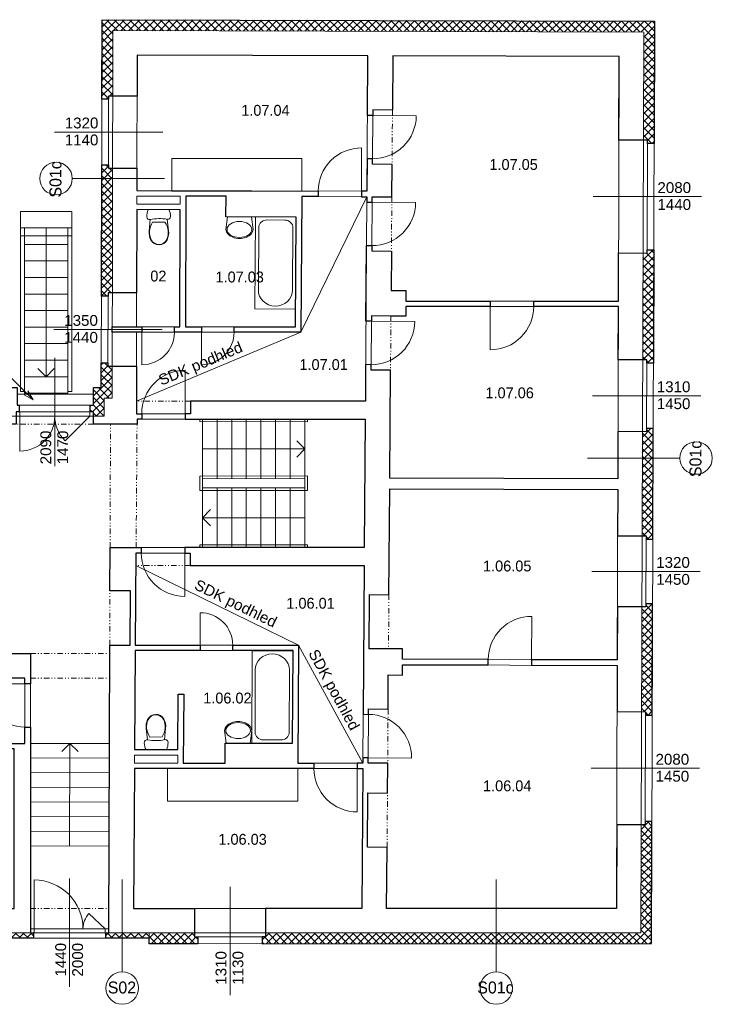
# Model space of a CAD drawing. Extents: x -2490 to 234697, y -105219 to -45378.
# Tile 8 of 15: x 60670 to 73449, y -100655 to -82495. Entities that reach past the tile are written whole.
import ezdxf

# ---------------------------------------------------------------- set-up
doc = ezdxf.new("R2010")
doc.units = 0
doc.header["$MEASUREMENT"] = 0
doc.linetypes.add('Wipeout_Contour', pattern=[1000, 0, -1000])
doc.linetypes.add('Čerchovaná se dvěma tečkami S', pattern=[250, 100, -40, 15, -40, 15, -40])
for name, color, linetype, lineweight in [('2D BOD_Číslo_pera__1', 7, 'Continuous', 15), ('2D VÝPLNĚ_Číslo_pera__4', 91, 'Continuous', 13), ('2D ČÁRY_Číslo_pera__1', 7, 'Continuous', 15), ('2D ČÁRY_Číslo_pera__2', 1, 'Continuous', 25), ('2D ČÁRY_Číslo_pera__3', 150, 'Continuous', 13), ('blok I_pohled4_terén_Číslo_pera__4', 91, 'Continuous', 13), ('komín_Číslo_pera__1', 7, 'Continuous', 15), ('NÁBYTEK A ZAŘÍZENÍ_Číslo_pera__3', 150, 'Continuous', 13), ('POZNÁMKY.TEXT_Číslo_pera__4', 91, 'Continuous', 13), ('zdi_Číslo_pera__1', 7, 'Continuous', 15)]:
    doc.layers.add(name, color=color, linetype=linetype, lineweight=lineweight)
for name, color, linetype in [('2D ČÁRY', 7, 'Continuous'), ('NÁBYTEK A ZAŘÍZENÍ', 7, 'Continuous'), ('vodorovné konstrukce', 7, 'Continuous')]:
    doc.layers.add(name, color=color, linetype=linetype)
doc.layers.add('vodorovné konstrukce_Číslo_pera__241', color=9, linetype='Continuous', lineweight=13, true_color=0x808080)
doc.styles.add('GENERATED_STYLE_1', font='arial.ttf')
doc.styles.add('GENERATED_STYLE_3', font='txt')
pattern_1 = [(45, (0, 0), (-70.71068, 70.71068), []), (135, (0, 0), (70.71068, 70.71068), [])]

# ---------------------------------------------------------------- blocks, each defined once
blk = doc.blocks.new('WC s nádržkou 1 11_2')
at = {"linetype": 'Wipeout_Contour', "ltscale": 15629.429493}
blk.add_wipeout([(31, 650), (18, 619), (8, 587), (2, 554), (0, 520), (5, 498), (20, 479), (40, 469), (64, 469), (41, 257), (39, 215), (44, 173), (54, 132), (70, 92), (97, 54), (132, 25), (174, 6), (220, 0), (266, 6), (308, 25), (343, 54), (370, 92), (386, 132), (396, 173), (401, 215), (399, 257), (376, 469), (400, 469), (420, 479), (435, 498), (440, 520), (438, 554), (432, 587), (422, 619), (409, 650)], dxfattribs=at).dxf.layer = 'NÁBYTEK A ZAŘÍZENÍ'
at = {"layer": 'NÁBYTEK A ZAŘÍZENÍ_Číslo_pera__3', "linetype": 'Continuous'}
for p, q in [((2, 554), (0, 520)), ((8, 587), (2, 554)), ((18, 619), (8, 587)), ((31, 650), (18, 619)), ((409, 650), (31, 650)), ((422, 619), (409, 650)), ((432, 587), (422, 619)), ((438, 554), (432, 587)), ((440, 520), (438, 554)), ((0, 520), (5, 498)), ((5, 498), (20, 479)), ((20, 479), (40, 469)), ((40, 469), (64, 469)), ((64, 469), (41, 257)), ((86, 381), (68, 341)), ((107, 419), (86, 381)), ((333, 419), (107, 419)), ((354, 381), (333, 419)), ((372, 341), (354, 381)), ((399, 257), (376, 469)), ((376, 469), (400, 469)), ((400, 469), (420, 479)), ((420, 479), (435, 498)), ((435, 498), (440, 520)), ((41, 257), (39, 215)), ((39, 215), (44, 173)), ((49, 256), (47, 215)), ((47, 215), (52, 174)), ((56, 299), (49, 256)), ((68, 341), (56, 299)), ((384, 299), (372, 341)), ((391, 256), (384, 299)), ((388, 174), (393, 215)), ((393, 215), (391, 256)), ((396, 173), (401, 215)), ((401, 215), (399, 257)), ((44, 173), (54, 132)), ((52, 174), (62, 134)), ((54, 132), (70, 92)), ((62, 134), (78, 96)), ((70, 92), (97, 54)), ((78, 96), (102, 60)), ((97, 54), (132, 25)), ((102, 60), (136, 32)), ((132, 25), (174, 6)), ((136, 32), (176, 14)), ((174, 6), (220, 0)), ((176, 14), (220, 8)), ((220, 8), (264, 14)), ((220, 0), (266, 6)), ((264, 14), (304, 32)), ((266, 6), (308, 25)), ((304, 32), (338, 60)), ((308, 25), (343, 54)), ((338, 60), (362, 96)), ((343, 54), (370, 92)), ((362, 96), (378, 134)), ((370, 92), (386, 132)), ((378, 134), (388, 174)), ((386, 132), (396, 173))]:
    blk.add_line(p, q, dxfattribs=at)
blk.add_ellipse((220, -298), major_axis=(785, 0), ratio=0.9963, start_param=1.370375, end_param=1.771221, dxfattribs=at)
blk = doc.blocks.new('Vana 01 11_3')
at = {"layer": 'NÁBYTEK A ZAŘÍZENÍ_Číslo_pera__3', "linetype": 'Continuous'}
for p, q in [((0, 0), (0, 750)), ((0, 750), (1700, 750)), ((1700, 750), (1700, 0)), ((1346, 690), (198, 690)), ((57, 210), (57, 540)), ((0, 0), (1700, 0)), ((1346, 60), (198, 60))]:
    blk.add_line(p, q, dxfattribs=at)
for centre, major_axis, start_param, end_param in [((198, 540), (0, 150), 0, 1.570796), ((1346, 375), (0, 315), 3.141593, 6.283185), ((198, 210), (0, 150), 1.570796, 3.141593)]:
    blk.add_ellipse(centre, major_axis=major_axis, ratio=0.944444, start_param=start_param, end_param=end_param, dxfattribs=at)
blk = doc.blocks.new('Umyvadlo oválné 11_2')
at = {"linetype": 'Wipeout_Contour', "ltscale": 6090.690526}
blk.add_wipeout([(0, 169), (2, 146), (9, 124), (19, 104), (43, 74), (73, 49), (129, 22), (188, 6), (250, 0), (312, 6), (371, 22), (427, 49), (457, 74), (481, 104), (491, 124), (498, 146), (500, 169), (469, 400), (31, 400), (-1, 169)], dxfattribs=at).dxf.layer = 'NÁBYTEK A ZAŘÍZENÍ'
at = {"layer": 'NÁBYTEK A ZAŘÍZENÍ_Číslo_pera__3', "linetype": 'Continuous'}
for p, q in [((31, 400), (-1, 169)), ((32, 400), (31, 400)), ((469, 400), (31, 400)), ((469, 400), (468, 400)), ((500, 169), (469, 400))]:
    blk.add_line(p, q, dxfattribs=at)
blk.add_ellipse((250, 169), major_axis=(-229, 0), ratio=0.643386, dxfattribs=at)
blk.add_ellipse((249, 169), major_axis=(-250, 0), ratio=0.674026, start_param=0, end_param=3.141593, dxfattribs=at)
blk = doc.blocks.new('Vana 01 11_4')
at = {"layer": 'NÁBYTEK A ZAŘÍZENÍ_Číslo_pera__3', "linetype": 'Continuous'}
for p, q in [((0, 0), (0, 750)), ((0, 750), (1700, 750)), ((1700, 750), (1700, 0)), ((1346, 690), (198, 690)), ((57, 210), (57, 540)), ((0, 0), (1700, 0)), ((1346, 60), (198, 60))]:
    blk.add_line(p, q, dxfattribs=at)
for centre, major_axis, start_param, end_param in [((198, 540), (0, 150), 0, 1.570796), ((1346, 375), (0, 315), 3.141593, 6.283185), ((198, 210), (0, 150), 1.570796, 3.141593)]:
    blk.add_ellipse(centre, major_axis=major_axis, ratio=0.944444, start_param=start_param, end_param=end_param, dxfattribs=at)
blk = doc.blocks.new('Umyvadlo oválné 11')
at = {"linetype": 'Wipeout_Contour', "ltscale": 6090.690526}
blk.add_wipeout([(0, 169), (2, 146), (9, 124), (19, 104), (43, 74), (73, 49), (129, 22), (188, 6), (250, 0), (312, 6), (371, 22), (427, 49), (457, 74), (481, 104), (491, 124), (498, 146), (500, 169), (469, 400), (31, 400), (-1, 169)], dxfattribs=at).dxf.layer = 'NÁBYTEK A ZAŘÍZENÍ'
at = {"layer": 'NÁBYTEK A ZAŘÍZENÍ_Číslo_pera__3', "linetype": 'Continuous'}
for p, q in [((31, 400), (-1, 169)), ((32, 400), (31, 400)), ((469, 400), (31, 400)), ((469, 400), (468, 400)), ((500, 169), (469, 400))]:
    blk.add_line(p, q, dxfattribs=at)
blk.add_ellipse((250, 169), major_axis=(-229, 0), ratio=0.643386, dxfattribs=at)
blk.add_ellipse((249, 169), major_axis=(-250, 0), ratio=0.674026, start_param=0, end_param=3.141593, dxfattribs=at)
blk = doc.blocks.new('LINE_8311', base_point=(64042, -90412))
at = {"layer": '2D ČÁRY_Číslo_pera__3', "linetype": 'Continuous'}
for p, q in [((64042, -90412), (65932, -90412)), ((65932, -90412), (65782, -90262)), ((65932, -90412), (65782, -90562))]:
    blk.add_line(p, q, dxfattribs=at)
blk = doc.blocks.new('LINE_8312', base_point=(65932, -91679))
at = {"layer": '2D ČÁRY_Číslo_pera__3', "linetype": 'Continuous'}
for p, q in [((64042, -91679), (64192, -91529)), ((65932, -91679), (64042, -91679)), ((64042, -91679), (64192, -91829))]:
    blk.add_line(p, q, dxfattribs=at)
blk = doc.blocks.new('LINE_9057', base_point=(61592, -97734))
at = {"layer": '2D ČÁRY_Číslo_pera__3', "linetype": 'Continuous'}
for p, q in [((61597, -95844), (61447, -95993)), ((61592, -97734), (61597, -95844)), ((61597, -95844), (61747, -95994))]:
    blk.add_line(p, q, dxfattribs=at)
blk = doc.blocks.new('LINE_9151', base_point=(62562, -98355))
at = {"layer": 'vodorovné konstrukce_Číslo_pera__241', "linetype": 'Continuous'}
blk.add_line((62562, -98355), (62562, -100055), dxfattribs=at)
blk.add_circle((62562, -100355), 300, dxfattribs=at)
blk = doc.blocks.new('LINE_9153', base_point=(69464, -98355))
at = {"layer": 'vodorovné konstrukce_Číslo_pera__241', "linetype": 'Continuous'}
blk.add_line((69464, -98355), (69464, -100055), dxfattribs=at)
blk.add_circle((69464, -100355), 300, dxfattribs=at)
blk = doc.blocks.new('LINE_9154', base_point=(71149, -90579))
at = {"layer": 'vodorovné konstrukce_Číslo_pera__241', "linetype": 'Continuous'}
blk.add_line((71149, -90579), (72849, -90580), dxfattribs=at)
blk.add_circle((73149, -90580), 300, dxfattribs=at)
blk = doc.blocks.new('LINE_9159', base_point=(63340, -85425))
at = {"layer": 'vodorovné konstrukce_Číslo_pera__241', "linetype": 'Continuous'}
blk.add_line((63340, -85425), (61640, -85425), dxfattribs=at)
blk.add_circle((61340, -85425), 300, dxfattribs=at)
blk = doc.blocks.new('LINE_11305', base_point=(61158, -86334))
at = {"layer": '2D ČÁRY_Číslo_pera__3', "linetype": 'Continuous'}
for p, q in [((61158, -86334), (61158, -89079)), ((61158, -89079), (61008, -88929)), ((61158, -89079), (61308, -88929))]:
    blk.add_line(p, q, dxfattribs=at)
blk = doc.blocks.new('LINE_11306', base_point=(60918, -89507))
at = {"layer": 'vodorovné konstrukce_Číslo_pera__241', "linetype": 'Continuous'}
for q in [(59476, -88064), (60822, -89340), (60751, -89411)]:
    blk.add_line((60918, -89507), q, dxfattribs=at)

msp = doc.modelspace()

# ---------------------------------------------------------------- hatches: boundary and pattern name
at = {"layer": '2D VÝPLNĚ_Číslo_pera__4', "linetype": 'Continuous'}
h = msp.add_hatch(dxfattribs=at)
h.set_pattern_fill('TEPELNA_IZOLACE_EPS', color=8, style=0, pattern_type=2)
h.set_pattern_definition(pattern_1)
h.paths.add_polyline_path([(62190.7, -82494.5), (62187, -83962.4), (62311, -83962.7), (62311.2, -83902.7), (62387.2, -83902.7), (62390.2, -82695.1), (72183.3, -82724.2), (72176.7, -84716.7), (72252.7, -84716.9), (72252.5, -84776.9), (72376.5, -84777.4), (72384, -82524.8)], flags=0)
h = msp.add_hatch(dxfattribs=at)
h.set_pattern_fill('TEPELNA_IZOLACE_EPS', color=8, style=0, pattern_type=2)
h.set_pattern_definition(pattern_1)
h.paths.add_polyline_path([(62177.9, -87592.4), (62301.9, -87592.7), (62302.1, -87532.7), (62378.1, -87532.7), (62383.9, -85230.3), (62307.9, -85230.3), (62308, -85170.3), (62184, -85170)], flags=0)
h = msp.add_hatch(dxfattribs=at)
h.set_pattern_fill('TEPELNA_IZOLACE_EPS', color=8, style=0, pattern_type=2)
h.set_pattern_definition(pattern_1)
h.paths.add_polyline_path([(72169.8, -86798.7), (72163.2, -88768.7), (72239.2, -88769), (72239, -88829), (72363, -88829.4), (72370, -86739.4), (72246, -86739), (72245.8, -86799)], flags=0)
h = msp.add_hatch(dxfattribs=at)
h.set_pattern_fill('TEPELNA_IZOLACE_EPS', color=8, style=0, pattern_type=2)
h.set_pattern_definition(pattern_1)
h.paths.add_polyline_path([(62029.7, -89275.9), (62029.7, -89605.9), (61972.8, -89605.9), (61972.8, -89729.7), (62032.8, -89729.9), (62032.8, -89805.9), (62229.7, -89805.9), (62229.7, -89475.9), (62373.2, -89475.9), (62374.7, -88883.2), (62298.7, -88883.2), (62298.8, -88823.2), (62174.8, -88822.9), (62173.7, -89275.9)], flags=0)
h = msp.add_hatch(dxfattribs=at)
h.set_pattern_fill('TEPELNA_IZOLACE_EPS', color=8, style=0, pattern_type=2)
h.set_pattern_definition(pattern_1)
h.paths.add_polyline_path([(72359, -90034.3), (72235, -90033.8), (72234.8, -90093.8), (72158.8, -90093.6), (72152.4, -92016.1), (72228.4, -92016.4), (72228.2, -92076.4), (72352.2, -92076.8)], flags=0)
h = msp.add_hatch(dxfattribs=at)
h.set_pattern_fill('TEPELNA_IZOLACE_EPS', color=8, style=0, pattern_type=2)
h.set_pattern_definition(pattern_1)
h.paths.add_polyline_path([(72348.3, -93266.5), (72224.3, -93266.1), (72224.1, -93326.1), (72148.1, -93325.9), (72141.6, -95258.6), (72217.6, -95258.9), (72217.4, -95318.9), (72341.4, -95319.3)], flags=0)
h = msp.add_hatch(dxfattribs=at)
h.set_pattern_fill('TEPELNA_IZOLACE_EPS', color=8, style=0, pattern_type=2)
h.set_pattern_definition(pattern_1)
h.paths.add_polyline_path([(72334.9, -97285.6), (72210.9, -97285.2), (72210.7, -97345.2), (72134.7, -97344.9), (72128.1, -99335.1), (65205.8, -99336.7), (65205.9, -99412.7), (65145.9, -99412.8), (65145.9, -99536.8), (72327.4, -99535.1)], flags=0)
h = msp.add_hatch(dxfattribs=at)
h.set_pattern_fill('TEPELNA_IZOLACE_PERIMETR', color=8, style=0, pattern_type=2)
h.set_pattern_definition(pattern_1)
h.paths.add_polyline_path([(60127.4, -99437.9), (60927.4, -99437.7), (60927.4, -99337.7), (60127.4, -99337.9)], flags=0)
h = msp.add_hatch(dxfattribs=at)
h.set_pattern_fill('TEPELNA_IZOLACE_PERIMETR', color=8, style=0, pattern_type=2)
h.set_pattern_definition(pattern_1)
h.paths.add_polyline_path([(63056.8, -99437.2), (63056.8, -99337.2), (62256.8, -99337.4), (62256.8, -99437.4)], flags=0)
h = msp.add_hatch(dxfattribs=at)
h.set_pattern_fill('TEPELNA_IZOLACE_EPS', color=8, style=0, pattern_type=2)
h.set_pattern_definition(pattern_1)
h.paths.add_polyline_path([(63056.8, -99537.2), (63955.2, -99537), (63955.1, -99413), (63895.1, -99413), (63895.1, -99337), (63056.8, -99337.2)], flags=0)

# ---------------------------------------------------------------- linework, layer by layer
at = {"layer": '2D BOD_Číslo_pera__1', "color": 8, "linetype": 'Continuous', "flags": 128}
msp.add_lwpolyline([(62246.8, -99261.4), (61948, -98981.4, 0.1902168), (61837.4, -99261.4, 0.4142136), (60937.4, -98361.4), (60937.4, -99261.4)], format="xyb", dxfattribs=at)
at = {"layer": '2D ČÁRY_Číslo_pera__1', "color": 8, "linetype": 'Continuous'}
for p, q in [((67094.9, -83159.1), (67076.6, -85659.1)), ((67554.9, -83160.5), (67547.7, -84162.5)), ((62311, -83962.7), (62187, -83962.4)), ((62311.2, -83902.7), (62837.2, -83902.7)), ((72252.7, -84716.9), (71726.7, -84715.2)), ((72252.5, -84776.9), (72376.5, -84777.4)), ((62308, -85170.3), (62184, -85170)), ((67540.6, -85162.4), (67536.3, -85762.4)), ((62307.9, -85230.3), (62833.9, -85230.3)), ((65875.9, -85755.5), (65857.6, -88258)), ((67075.9, -85759.1), (67048.3, -89531.6)), ((65773.1, -86135.2), (65758.3, -88158)), ((67528.6, -86762.4), (67523.3, -87490.4)), ((72245.8, -86799), (71719.8, -86797.2)), ((72246, -86739), (72370, -86739.4)), ((62301.9, -87592.7), (62177.9, -87592.4)), ((62302.1, -87532.7), (62828.1, -87532.7)), ((62300.5, -88158), (62300.4, -88158)), ((65857.6, -88258), (62376.2, -88258)), ((63626.5, -88158), (62376.5, -88158)), ((65758.3, -88158), (63726.5, -88158)), ((72239.2, -88769), (71713.2, -88767.2)), ((62298.8, -88823.2), (62174.8, -88822.9)), ((62298.7, -88883.2), (62824.7, -88883.2)), ((67512.5, -88960.4), (67498, -90948.1)), ((72239, -88829), (72363, -88829.4)), ((62029.7, -89605.9), (62029.7, -89275.9)), ((62229.7, -89805.9), (62229.7, -89475.9)), ((61972.8, -89729.7), (61972.8, -89605.7)), ((67048.3, -89531.6), (63822.5, -89531.6)), ((62032.8, -89729.9), (62032.8, -89955.9)), ((67045.9, -89861.6), (62835.8, -89861.6)), ((64041.7, -89861.6), (64041.7, -92231.6)), ((64311.7, -89861.6), (64311.7, -90961.6)), ((64311.7, -89861.6), (64311.7, -90961.6)), ((64581.7, -89861.6), (64581.7, -90960.9)), ((64581.7, -89861.6), (64581.7, -90960.9)), ((64851.7, -89861.6), (64851.7, -90960.3)), ((64851.7, -89861.6), (64851.7, -90960.3)), ((65121.7, -89861.6), (65121.7, -90959.7)), ((65121.7, -89861.6), (65121.7, -90959.7)), ((65391.7, -89861.6), (65391.7, -90959)), ((65391.7, -89861.6), (65391.7, -90959)), ((65661.7, -89861.6), (65661.7, -90958.4)), ((65661.7, -89861.6), (65661.7, -90958.4)), ((65931.7, -89861.6), (65931.7, -92231.6)), ((67045.9, -89861.6), (67028.6, -92231.6)), ((72235, -90033.8), (72359, -90034.3)), ((72234.8, -90093.8), (71708.8, -90092.1)), ((65931.7, -90957.7), (64041.7, -90962.2)), ((64041.7, -91127.5), (65931.7, -91127.5)), ((64311.7, -91127.5), (64311.7, -92231.6)), ((64581.7, -91127.5), (64581.7, -92231.6)), ((64851.7, -91127.5), (64851.7, -92231.6)), ((65121.7, -91127.5), (65121.7, -92231.6)), ((65391.7, -91127.5), (65391.7, -92231.6)), ((65661.7, -91127.5), (65661.7, -92231.6)), ((67496.5, -91148.1), (67482.3, -93100.3)), ((72228.4, -92016.4), (71702.4, -92014.6)), ((62335.6, -93031.5), (62338, -92231.6)), ((62338, -92231.6), (67028.6, -92231.6)), ((72228.2, -92076.4), (72352.2, -92076.8)), ((62802.7, -94031.5), (62814.2, -92331.6)), ((67026.2, -92561.6), (63814.2, -92561.6)), ((67026.2, -92561.6), (66999.6, -96206.3)), ((62335.6, -93031.5), (62712.7, -93031.5)), ((62705.4, -94031.5), (62712.7, -93031.5)), ((72224.1, -93326.1), (71698.1, -93324.4)), ((72224.3, -93266.1), (72348.3, -93266.5)), ((62316.8, -99337.4), (62332.6, -94031.5)), ((62332.6, -94031.5), (62705.4, -94031.5)), ((65815.4, -94031.5), (62802.7, -94031.5)), ((65815.4, -94031.5), (65799.5, -96206.6)), ((60422.8, -94181.6), (60867.3, -94181.6)), ((60867.4, -99337.8), (60867.3, -94181.6)), ((62789.7, -95957.3), (62802, -94131.5)), ((65714.7, -94131.5), (62802, -94131.5)), ((65714.7, -94131.5), (65702.2, -95836.6)), ((67471.5, -94580.3), (67466.9, -95209.7)), ((57574.5, -94641.7), (60767.3, -94641.5)), ((60767.3, -94641.5), (60767.4, -95841.5)), ((63589.7, -95957.1), (63596.6, -94931.5)), ((63696.6, -94931.5), (63596.6, -94931.5)), ((63688, -96207.1), (63696.6, -94931.5)), ((65714.7, -94931.5), (65708.9, -94931.5)), ((72217.6, -95258.9), (71691.6, -95257.1)), ((72217.4, -95318.9), (72341.4, -95319.3)), ((54500, -95841.9), (60767.4, -95841.5)), ((62327.2, -95846), (60867.3, -95841.5)), ((62788, -96207.3), (62789, -96057.3)), ((63588, -96207.1), (63589, -96057.1)), ((62326.4, -96116), (60866.5, -96111.5)), ((62325.6, -96386), (60865.7, -96381.5)), ((62769.9, -98888.4), (62787.3, -96307.3)), ((66998.8, -96306.3), (66980, -98887.4)), ((62324.8, -96656), (60864.9, -96651.5)), ((62324, -96926), (60864.1, -96921.5)), ((62323.2, -97196), (60863.2, -97191.5)), ((72210.9, -97285.2), (72334.9, -97285.6)), ((62322.4, -97466), (60862.4, -97461.5)), ((72210.7, -97345.2), (71684.7, -97343.4)), ((62321.6, -97736), (60861.6, -97731.5)), ((67448.2, -97759.6), (67440, -98887.3)), ((63895.1, -99413), (63895, -98888.2)), ((65205.9, -99412.7), (65205.7, -98887.9)), ((60937.4, -99337.7), (60937.4, -99261.7)), ((62246.8, -99337.4), (62246.8, -99261.4)), ((60127.4, -99437.9), (63056.8, -99437.2)), ((60927.4, -99337.7), (60927.4, -99437.7)), ((62256.8, -99337.4), (62256.8, -99437.4)), ((63056.8, -99337.2), (63056.8, -99537.2)), ((63955.1, -99413), (63955.2, -99537)), ((65145.9, -99412.8), (65145.9, -99536.8))]:
    msp.add_line(p, q, dxfattribs=at)
at = {"layer": '2D ČÁRY_Číslo_pera__1', "color": 8, "linetype": 'Čerchovaná se dvěma tečkami S'}
for p, q in [((67548, -84162.5), (67540.6, -85162.4)), ((67536.3, -85762.4), (67529, -86762.4)), ((67519.8, -87960.4), (67512.5, -88960.4)), ((63822.5, -89531.5), (62823, -89531.6)), ((62338, -92231.6), (62344.8, -89955.9)), ((62818.5, -92231.6), (62835.1, -89955.9)), ((63814.2, -92561.6), (62812.6, -92562.5)), ((62332.6, -94031.5), (62335.6, -93031.5)), ((60867.3, -94181.6), (62314.2, -94181.6)), ((60867.3, -94641.6), (62310.9, -94641.6)), ((67466.9, -95209.7), (67459.6, -96209.7)), ((67448.2, -97759.6), (67455.5, -96759.7)), ((60867.4, -98888.9), (62316.8, -98888.9))]:
    msp.add_line(p, q, dxfattribs=at)
at = {"layer": '2D ČÁRY_Číslo_pera__1', "color": 8, "linetype": 'Continuous', "flags": 128}
for points in [[(67548, -84162.5), (67188, -84159.8), (67180.7, -85159.8), (67540.7, -85162.4)], [(67536.3, -85762.4), (67176.3, -85759.8), (67169, -86759.8), (67529, -86762.4)], [(67519.8, -87960.4), (67159.8, -87957.8), (67152.5, -88957.7), (67512.5, -88960.4)], [(63822.5, -89531.5), (63822.5, -89761.5), (62822.5, -89761.5)], [(63814.2, -92561.6), (63814.2, -92331.6), (62814.2, -92331.6)], [(67482.3, -93100.3), (67122.3, -93097.7), (67115, -94097.7), (67475, -94100.3)], [(67466.9, -95209.7), (67106.9, -95207.1), (67099.6, -96207.1), (67459.6, -96209.7)], [(67455.5, -96759.7), (67095.6, -96757), (67088.3, -97757), (67448.2, -97759.6)]]:
    msp.add_lwpolyline(points, dxfattribs=at)
for points in [[(60757.8, -86334.2), (60682.8, -86334.2), (60682.8, -89354.2), (60757.8, -89354.2)], [(60757.8, -86639.2), (60757.8, -86334.2), (61557.8, -86334.2), (61557.8, -86639.2)], [(61557.8, -86334.2), (61557.8, -89354.2), (61632.8, -89354.2), (61632.8, -86334.2)], [(60757.8, -86944.2), (60757.8, -86639.2), (61557.8, -86639.2), (61557.8, -86944.2)], [(60757.8, -87249.2), (60757.8, -86944.2), (61557.8, -86944.2), (61557.8, -87249.2)], [(60757.8, -87554.2), (60757.8, -87249.2), (61557.8, -87249.2), (61557.8, -87554.2)], [(60757.8, -87859.2), (60757.8, -87554.2), (61557.8, -87554.2), (61557.8, -87859.2)], [(60757.8, -88164.2), (60757.8, -87859.2), (61557.8, -87859.2), (61557.8, -88164.2)], [(60757.8, -88469.2), (60757.8, -88164.2), (61557.8, -88164.2), (61557.8, -88469.2)], [(60757.8, -88774.2), (60757.8, -88469.2), (61557.8, -88469.2), (61557.8, -88774.2)], [(60757.8, -89079.2), (60757.8, -88774.2), (61557.8, -88774.2), (61557.8, -89079.2)], [(60757.8, -89384.2), (60757.8, -89079.2), (61557.8, -89079.2), (61557.8, -89384.2)]]:
    msp.add_lwpolyline(points, close=True, dxfattribs=at)
at = {"layer": '2D ČÁRY_Číslo_pera__2', "color": 8, "linetype": 'Continuous', "flags": 128}
for points in [[(62839.1, -83146.5), (62837.2, -83902.7), (62311.2, -83902.7), (62311, -83962.7), (62187, -83962.4), (62190.7, -82494.5), (72384, -82524.8), (72376.5, -84777.4), (72252.5, -84776.9), (72252.7, -84716.9), (71726.7, -84715.2), (71731.8, -83172.9), (67554.9, -83160.5), (67547.7, -84162.5), (67188, -84159.8), (67187.3, -84259.8), (67087.3, -84259.1), (67094.9, -83159.1)], [(66976.6, -85658.8), (66976.3, -85758.8), (67076.3, -85759.1), (67075.6, -85859.1), (67175.6, -85859.8), (67176.3, -85759.8), (67536.3, -85762.4), (67540.6, -85162.4), (67180.7, -85159.8), (67181.4, -85059.8), (67081.4, -85059.1), (67076.6, -85659.1)], [(67069.8, -86659), (67169.8, -86659.8), (67169, -86759.8), (67529, -86762.4), (67523.3, -87490.4), (67795.3, -87491.2), (67793.9, -87683.1), (69353.2, -87683.1), (69353.2, -87783.1), (67793.2, -87783.1), (67791.9, -87961.2), (67159.8, -87957.8), (67159.1, -88057.8), (67059.1, -88057)], [(70153.2, -87683.1), (71716.8, -87683.1), (71719.8, -86797.2), (72245.8, -86799), (72246, -86739), (72370, -86739.4), (72363, -88829.4), (72239, -88829), (72239.2, -88769), (71713.2, -88767.2), (71716.5, -87783.1), (70153.2, -87783.1)], [(62376.5, -88158), (62926.2, -88158), (62926.2, -88258), (62376.2, -88258)], [(62174.8, -88822.9), (62298.8, -88823.2), (62298.7, -88883.2), (62824.7, -88883.2), (62822.5, -89761.5), (62922.5, -89761.5), (62922.5, -89861.5), (62835.8, -89861.6), (62835.1, -89955.9), (62032.8, -89955.9), (62032.8, -89729.9), (61972.8, -89729.7), (61972.8, -89605.7), (62029.7, -89605.9), (62029.7, -89275.9), (62173.7, -89275.9)], [(67734.8, -94291.1), (67735.5, -94101.1), (67115, -94097.7), (67122.3, -93097.7), (67482.3, -93100.3), (67496.5, -91148.1), (71705.3, -91162.1), (71702.4, -92014.6), (72228.4, -92016.4), (72228.2, -92076.4), (72352.2, -92076.8), (72359, -90034.3), (72235, -90033.8), (72234.8, -90093.8), (71708.8, -90092.1), (71705.9, -90962.1), (67498, -90948.1), (67512.5, -88960.4), (67152.5, -88957.7), (67153.3, -88857.7), (67053.3, -88857), (67048.3, -89531.6), (63822.5, -89531.6), (63822.5, -89761.5), (63722.5, -89761.5), (63722.5, -89861.5), (67045.9, -89861.6), (67028.6, -92231.6), (63714.2, -92231.6), (63714.2, -92331.6), (63814.2, -92331.6), (63814.2, -92561.6), (67026.2, -92561.6), (67006.2, -95306.3), (67106.1, -95307.1), (67106.9, -95207.1), (67466.9, -95209.7), (67471.5, -94580.3), (67733.9, -94581.1), (67734.5, -94391.1), (69314.5, -94396.3), (69314.8, -94296.3)], [(58428.5, -89275.9), (60622.8, -89275.9), (60622.8, -89605.7), (60662.8, -89605.7), (60662.8, -89729.7), (60602.8, -89729.7), (60602.8, -89955.9), (60422.8, -89955.9), (60422.8, -94181.6), (60867.3, -94181.6), (60867.3, -94741.6), (60767.3, -94741.6), (60767.3, -94641.5), (59255.3, -94641.6), (59255.3, -94541.6), (59355.3, -94541.6), (59355.3, -94181.6), (60122.8, -94181.6), (60122.8, -89925.9), (58488.5, -89925.9), (58488.5, -89399.9), (58428.5, -89399.9)], [(71698.1, -93324.4), (71694.8, -94304.2), (70114.8, -94299), (70114.5, -94399), (71694.5, -94404.2), (71691.6, -95257.1), (72217.6, -95258.9), (72217.4, -95318.9), (72341.4, -95319.3), (72348.3, -93266.5), (72224.3, -93266.1), (72224.1, -93326.1)], [(59255.3, -95841.6), (60767.4, -95841.5), (60767.3, -95541.6), (60867.3, -95541.6), (60867.4, -99337.8), (60937.4, -99337.7), (60927.4, -99337.7), (60927.4, -99437.7), (60127.4, -99437.9), (60127.5, -99537.9), (59203.6, -99538.1), (59203.6, -99414.1), (59263.6, -99414.1), (59263.5, -98889.2), (60567.4, -98888.9), (60567.3, -95941.6), (59255.3, -95941.6)], [(71684.7, -97343.4), (71679.6, -98886.3), (67440, -98887.3), (67448.2, -97759.6), (67088.3, -97757), (67095.6, -96757), (67455.5, -96759.7), (67459.6, -96209.7), (67099.6, -96207.1), (67100.3, -96107.1), (67000.3, -96106.3), (66999.6, -96206.3), (66898.8, -96206.4), (66898.8, -96306.4), (66998.8, -96306.3), (66980, -98887.4), (65205.7, -98887.9), (65205.9, -99412.7), (65145.9, -99412.8), (65145.9, -99536.8), (72327.4, -99535.1), (72334.9, -97285.6), (72210.9, -97285.2), (72210.7, -97345.2)]]:
    msp.add_lwpolyline(points, close=True, dxfattribs=at)
at = {"layer": '2D ČÁRY_Číslo_pera__3', "color": 8, "linetype": 'Continuous'}
for p, q in [((65857.6, -88258), (67076.3, -85759.1)), ((62823, -89531.6), (65857.6, -88258)), ((63991.7, -89857.6), (63991.7, -89907.6)), ((65981.7, -89861.6), (65981.7, -89912.3)), ((65981.7, -89912.3), (63991.7, -89907.6)), ((65981.7, -90907.6), (63991.7, -90912.3)), ((63991.7, -90912.3), (63991.7, -91177.5)), ((65981.7, -90907.6), (65981.7, -91177.5)), ((63991.7, -91177.5), (65981.7, -91177.5)), ((63991.7, -92181.2), (65981.7, -92181.2)), ((63991.7, -92181.2), (63991.7, -92231.2)), ((65981.7, -92181.2), (65981.7, -92231.2)), ((62812.6, -92562.5), (65815.4, -94031.5)), ((65815.4, -94031.5), (66999.6, -96206.3))]:
    msp.add_line(p, q, dxfattribs=at)
at = {"layer": '2D ČÁRY_Číslo_pera__3', "color": 8, "linetype": 'Continuous', "flags": 128}
for points in [[(67087.3, -84259.1), (67187.3, -84259.8), (67987.2, -84265.7, -0.4142136), (67181.4, -85059.8), (67081.4, -85059.1)], [(66976.3, -85758.8), (66976.6, -85658.8), (66979, -84858.8, 0.4142136), (66176.6, -85656.4), (66176.3, -85756.4)], [(67075.6, -85859.1), (67175.6, -85859.8), (67975.6, -85865.6, -0.4142136), (67169.8, -86659.8), (67069.8, -86659)], [(69353.2, -87683.1), (69353.2, -87783.1), (69353.2, -88583.1, 0.4142136), (70153.2, -87783.1), (70153.2, -87683.1)], [(67059.1, -88057), (67159.1, -88057.8), (67959.1, -88063.6, -0.4142136), (67153.3, -88857.7), (67053.3, -88857)], [(63526.2, -88157.9), (63526.2, -88257.9, -0.4142136), (62926.3, -88858), (62926.2, -88258), (62926.2, -88158)], [(64626.5, -88158), (64626.5, -88258, -0.4142136), (64026.5, -88858.1), (64026.5, -88258.1), (64026.5, -88158.1)], [(63722.5, -89861.5), (63722.5, -89761.5), (63722.5, -88961.5, 0.4142136), (62922.5, -89761.5), (62922.5, -89861.5)], [(60672.8, -89729.7), (60672.8, -89805.7), (60672.8, -90450.7, 0.4141235), (61317.7, -89805.8, 0.1989124), (61506.6, -90261.9), (61962.8, -89805.9), (61962.8, -89729.9)], [(63714.2, -92231.6), (63714.2, -92331.6), (63714.2, -93131.6, -0.4142136), (62914.2, -92331.6), (62914.2, -92231.6)], [(64602, -94131.6), (64602, -94031.6, 0.4142136), (64002.1, -93431.6), (64002, -94031.6), (64002, -94131.6)], [(70114.5, -94399), (70114.8, -94299), (70117.5, -93499, 0.4142136), (69314.8, -94296.3), (69314.5, -94396.3)], [(60867.3, -94741.6), (60767.3, -94741.6), (59967.3, -94741.6, 0.4142136), (60767.3, -95541.6), (60867.3, -95541.6)], [(67000.3, -96106.3), (67100.3, -96107.1), (67900.3, -96112.9, 0.4142136), (67106.1, -95307.1), (67006.2, -95306.3)], [(66898.8, -96206.4), (66898.8, -96306.4), (66899, -97106.4, -0.4142136), (66098.8, -96306.5), (66098.8, -96206.5)]]:
    msp.add_lwpolyline(points, format="xyb", dxfattribs=at)
for points in [[(63475.9, -85656.1), (65875.9, -85655.5), (65875.7, -85055.5), (63475.7, -85056.1)], [(61632.8, -86029.2), (60682.8, -86029.2), (60682.8, -86479.2), (61632.8, -86479.2)], [(63399.7, -96907.3), (65799.7, -96906.7), (65799.5, -96306.7), (63399.5, -96307.3)]]:
    msp.add_lwpolyline(points, close=True, dxfattribs=at)
at = {"layer": 'blok I_pohled4_terén_Číslo_pera__4', "color": 8, "linetype": 'Continuous'}
for p, q in [((63309.5, -84566.5), (61309.5, -84566.5)), ((71249.2, -85758), (73249.2, -85758)), ((63300.4, -88208), (61300.4, -88208)), ((61317.8, -90729.8), (61317.8, -88729.8)), ((71237, -89431.4), (73237, -89431.4)), ((71226.2, -92671.3), (73226.2, -92671.3)), ((71214.2, -96302), (73214.2, -96302)), ((61592.1, -98334.6), (61592.1, -100334.6)), ((64550.5, -98485.9), (64550.5, -100485.9))]:
    msp.add_line(p, q, dxfattribs=at)
at = {"layer": 'komín_Číslo_pera__1', "color": 8, "linetype": 'Continuous'}
for p, q in [((67076.6, -85659.1), (62832.8, -85646.5)), ((63632.2, -85898.8), (62832.1, -85896.5)), ((63632.6, -85748.8), (62832.5, -85746.5)), ((64478, -85751.4), (63732.6, -85749.1)), ((67076.3, -85759.1), (65875.9, -85755.5)), ((67795.3, -87491.2), (67523.3, -87490.4)), ((67795.3, -87491.2), (67793.9, -87683.1)), ((67793.2, -87783.1), (67791.9, -87961.2)), ((67791.9, -87961.2), (67519.8, -87960.4)), ((67735.5, -94101.1), (67475, -94100.3)), ((67734.8, -94291.1), (67735.5, -94101.1)), ((67733.9, -94581.1), (67734.5, -94391.1)), ((67733.9, -94581.1), (67471.5, -94580.3)), ((62789, -96057.3), (63589, -96057.1)), ((62788, -96207.3), (63588, -96207.1)), ((63688, -96207.1), (64458.4, -96206.9)), ((65799.5, -96206.6), (66999.6, -96206.3)), ((62787.3, -96307.3), (66998.8, -96306.3))]:
    msp.add_line(p, q, dxfattribs=at)
at = {"layer": 'zdi_Číslo_pera__1', "color": 8, "linetype": 'Continuous'}
for p, q in [((62190.7, -82494.5), (62173.7, -89275.9)), ((72384, -82524.8), (62190.7, -82494.5)), ((72327.4, -99535.1), (72384, -82524.8)), ((62390.2, -82695.1), (62373.2, -89475.9)), ((72183.3, -82724.2), (62390.2, -82695.1)), ((72128.1, -99335.1), (72183.3, -82724.2)), ((62839.1, -83146.5), (62832.8, -85646.5)), ((67094.9, -83159.1), (62839.1, -83146.5)), ((71731.8, -83172.9), (67554.9, -83160.5)), ((71716.8, -87683.1), (71731.8, -83172.9)), ((62311.2, -83902.7), (62307.9, -85230.3)), ((72245.8, -86799), (72252.7, -84716.9)), ((62832.6, -85746.5), (62832.2, -85896.5)), ((63632.6, -85748.8), (63632.2, -85898.8)), ((63732.6, -85749.1), (63726.5, -88158.2)), ((62831.9, -85996.5), (62826.5, -88158)), ((63631.9, -85998.8), (63626.5, -88158)), ((62302.1, -87532.7), (62298.7, -88883.2)), ((71716.8, -87683.1), (67793.9, -87683.1)), ((71716.5, -87783.1), (67793.2, -87783.1)), ((71705.9, -90962.1), (71716.5, -87783.1)), ((62826.2, -88258), (62822.5, -89761.5)), ((72234.8, -90093.8), (72239.2, -88769)), ((62173.7, -89275.9), (62029.7, -89275.9)), ((62029.6, -89404.2), (60622.8, -89404.2)), ((62373.2, -89475.9), (62229.7, -89475.9)), ((62029.7, -89605.9), (60622.8, -89605.7)), ((62229.8, -89605.9), (62229.7, -89605.9)), ((62229.7, -89805.9), (60422.8, -89805.6)), ((62032.8, -89729.9), (60602.8, -89729.7)), ((62835.1, -89955.9), (62835.8, -89861.6)), ((62835.1, -89955.9), (62032.8, -89955.9)), ((67037.6, -90946.6), (67038, -90946.6)), ((67498, -90948.1), (71705.9, -90962.1)), ((67496.5, -91148.1), (71705.3, -91162.1)), ((71694.8, -94304.2), (71705.3, -91162.1)), ((72224.1, -93326.1), (72228.4, -92016.4)), ((67734.5, -94391.1), (71694.5, -94404.2)), ((67734.8, -94291.1), (71694.8, -94304.2)), ((71679.6, -98886.3), (71694.5, -94404.2)), ((72210.7, -97345.2), (72217.6, -95258.9)), ((62769.9, -98888.4), (66980, -98887.4)), ((67440, -98887.3), (71679.6, -98886.3)), ((21892.3, -99346.8), (72128.1, -99335.1)), ((60867.4, -99261.8), (62316.8, -99261.4)), ((63895.1, -99413), (65205.9, -99412.7)), ((63056.8, -99537.2), (72327.4, -99535.1))]:
    msp.add_line(p, q, dxfattribs=at)
at = {"layer": 'zdi_Číslo_pera__1', "color": 8, "linetype": 'Čerchovaná se dvěma tečkami S'}
for p, q in [((62032.8, -89955.9), (60602.8, -89955.9)), ((67482.3, -93095.4), (67475, -94100.3))]:
    msp.add_line(p, q, dxfattribs=at)

# ---------------------------------------------------------------- block references
at = {"layer": '2D ČÁRY', "color": 8, "linetype": 'Continuous'}
for name, p in [('LINE_11305', (61157.8, -86334.2)), ('LINE_8311', (64041.7, -90411.6)), ('LINE_8312', (65931.7, -91679.3)), ('LINE_9057', (61591.5, -97733.8))]:
    msp.add_blockref(name, p, dxfattribs=at)
at = {"layer": 'NÁBYTEK A ZAŘÍZENÍ', "color": 8, "linetype": 'Continuous'}
for name, p, xscale, rotation in [('WC s nádržkou 1 11_2', (63462.1, -86644.1), -1, 0.9033313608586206), ('Vana 01 11_4', (65773.1, -86135.2), -1, 89.58139909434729), ('WC s nádržkou 1 11_2', (62959.5, -95310.8), -0.9999999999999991, 180.9033313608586)]:
    msp.add_blockref(name, p, dxfattribs=dict(at, xscale=xscale, rotation=rotation))
at = {"layer": 'NÁBYTEK A ZAŘÍZENÍ', "color": 8, "linetype": 'Continuous', "rotation": 89.80954920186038}
msp.add_blockref('Vana 01 11_3', (65702.2, -95836.6), dxfattribs=at)
at = {"layer": 'vodorovné konstrukce', "color": 8, "linetype": 'Continuous'}
for name, p in [('LINE_9159', (63340.4, -85424.8)), ('LINE_11306', (60918.5, -89507.3)), ('LINE_9154', (71149.4, -90578.9)), ('LINE_9151', (62562.2, -98354.8)), ('LINE_9153', (69463.7, -98354.8))]:
    msp.add_blockref(name, p, dxfattribs=at)

# ---------------------------------------------------------------- texts
at = {"layer": 'POZNÁMKY.TEXT_Číslo_pera__4', "color": 8, "linetype": 'Continuous', "style": 'GENERATED_STYLE_3'}
for s, insert, char_height, attachment_point in [('{1.07.04}', (64757.9, -84066.4), 200, 1), ('{1.07.05}', (69337.2, -85064.8), 200, 1), ('{02}', (63080.1, -87122.9), 200, 1), ('{1.07.03}', (64283, -87140.1), 200, 1), ('{1.07.01}', (65831.7, -88755.6), 200, 1), ('{1.07.06}', (69264.1, -89277.7), 200, 1), ('{1.06.05}', (69219, -92470.8), 200, 1), ('{1.06.01}', (65590.1, -93157.9), 200, 1), ('{1.06.02}', (64056.3, -94906), 200, 1), ('{1.06.04}', (69219, -96525.4), 200, 1), ('{1.06.03}', (64336.4, -97511.7), 200, 1), ('{S02}', (62294.7, -100346), 220, 4), ('{S01c}', (69112.7, -100346), 220, 4)]:
    msp.add_mtext(s, dxfattribs=dict(at, insert=insert, char_height=char_height, attachment_point=attachment_point))
at = {"layer": 'POZNÁMKY.TEXT_Číslo_pera__4', "color": 8, "linetype": 'Continuous', "char_height": 200, "attachment_point": 8, "line_spacing_factor": 0.938049, "style": 'GENERATED_STYLE_1'}
for s, insert in [('{1320\\P1140}', (61811.6, -84815.4)), ('{2080\\P1440}', (72747.2, -86006.9)), ('{1350\\P1440}', (61802.4, -88456.9)), ('{1310\\P1450}', (72734.9, -89680.4)), ('{1320\\P1450}', (72724.2, -92920.2)), ('{2080\\P1450}', (72712.1, -96551))]:
    msp.add_mtext(s, dxfattribs=dict(at, insert=insert))
at = {"layer": 'POZNÁMKY.TEXT_Číslo_pera__4', "color": 8, "linetype": 'Continuous'}
for s, insert, char_height, attachment_point, rotation, style in [('{S01c}', (61331.7, -85775.8), 220, 4, 90, 'GENERATED_STYLE_3'), ('{SDK podhled}', (63207.2, -89062), 200, 1, 22.76742, 'GENERATED_STYLE_1'), ('{S01c}', (73140.4, -90931.1), 220, 4, 89.96433, 'GENERATED_STYLE_3'), ('{SDK podhled}', (63961.8, -92808.3), 200, 1, 333.93149, 'GENERATED_STYLE_1'), ('{SDK podhled}', (66166.6, -94082), 200, 1, 298.56773, 'GENERATED_STYLE_1')]:
    msp.add_mtext(s, dxfattribs=dict(at, insert=insert, char_height=char_height, attachment_point=attachment_point, rotation=rotation, style=style))
at = {"layer": 'POZNÁMKY.TEXT_Číslo_pera__4', "color": 8, "linetype": 'Continuous', "char_height": 200, "attachment_point": 8, "rotation": 90, "style": 'GENERATED_STYLE_1'}
for s, insert, line_spacing_factor in [('{2090\\P1470}', (61567, -90384.2), 0.938049), ('{1440\\P2000}', (61841.3, -99832.6), 0.938049), ('{1310\\P1130}', (64799.8, -99983.9), 0.938433)]:
    msp.add_mtext(s, dxfattribs=dict(at, insert=insert, line_spacing_factor=line_spacing_factor))

# ---------------------------------------------------------------- next in the draw order: linework, layer by layer
at = {"layer": 'komín_Číslo_pera__1', "color": 8, "linetype": 'Continuous'}
for p, q in [((63631.9, -85998.8), (62831.8, -85996.5)), ((62789.7, -95957.3), (63589.7, -95957.1))]:
    msp.add_line(p, q, dxfattribs=at)

# ---------------------------------------------------------------- next in the draw order: block references
at = {"layer": 'NÁBYTEK A ZAŘÍZENÍ', "color": 8, "linetype": 'Continuous', "xscale": -0.999999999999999, "rotation": 359.829789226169}
msp.add_blockref('Umyvadlo oválné 11', (64974, -86532.8), dxfattribs=at)
at = {"layer": 'NÁBYTEK A ZAŘÍZENÍ', "color": 8, "linetype": 'Continuous', "rotation": 180.272471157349}
msp.add_blockref('Umyvadlo oválné 11_2', (64949.7, -95435.7), dxfattribs=at)

# ---------------------------------------------------------------- next in the draw order: linework, layer by layer
at = {"layer": '2D ČÁRY_Číslo_pera__2', "color": 8, "linetype": 'Continuous', "flags": 128}
for points in [[(62184, -85170), (62308, -85170.3), (62307.9, -85230.3), (62833.9, -85230.3), (62832.8, -85646.5), (66176.6, -85656.4), (66176.3, -85756.4), (65875.9, -85755.5), (65857.6, -88258), (64626.5, -88258), (64626.5, -88158), (65758.3, -88158), (65773.1, -86135.2), (64475.2, -86131.3), (64478, -85751.4), (63732.6, -85749.1), (63726.5, -88158.2), (64026.5, -88158.1), (64026.5, -88258.1), (63526.2, -88257.9), (63526.2, -88157.9), (63626.5, -88158), (63631.9, -85998.8), (62831.8, -85996.5), (62828.1, -87532.7), (62302.1, -87532.7), (62301.9, -87592.7), (62177.9, -87592.4)], [(63895, -98888.2), (63895.1, -99413), (63955.1, -99413), (63955.2, -99537), (63056.8, -99537.2), (63056.8, -99437.2), (62256.8, -99437.4), (62256.8, -99337.4), (62316.8, -99337.4), (62332.6, -94031.5), (62705.4, -94031.5), (62712.7, -93031.5), (62335.6, -93031.5), (62338, -92231.6), (62914.2, -92231.6), (62914.2, -92331.6), (62814.2, -92331.6), (62802.7, -94031.5), (64002, -94031.6), (64002, -94131.6), (62802, -94131.5), (62789.7, -95957.3), (63589.7, -95957.1), (63596.6, -94931.5), (63696.6, -94931.5), (63688, -96207.1), (64458.4, -96206.9), (64459.7, -95836.9), (65702.2, -95836.6), (65714.7, -94131.5), (64602, -94131.6), (64602, -94031.6), (65815.4, -94031.5), (65799.5, -96206.6), (66098.8, -96206.5), (66098.8, -96306.5), (62787.3, -96307.3), (62769.9, -98888.4)]]:
    msp.add_lwpolyline(points, close=True, dxfattribs=at)
at = {"layer": 'komín_Číslo_pera__1', "color": 8, "linetype": 'Continuous'}
for p, q in [((64478, -85751.4), (64475.2, -86131.3)), ((65773.1, -86135.2), (64475.2, -86131.3)), ((64458.4, -96206.9), (64459.7, -95836.9)), ((64459.7, -95836.9), (65702.2, -95836.6))]:
    msp.add_line(p, q, dxfattribs=at)

doc.saveas('drawing.dxf')
